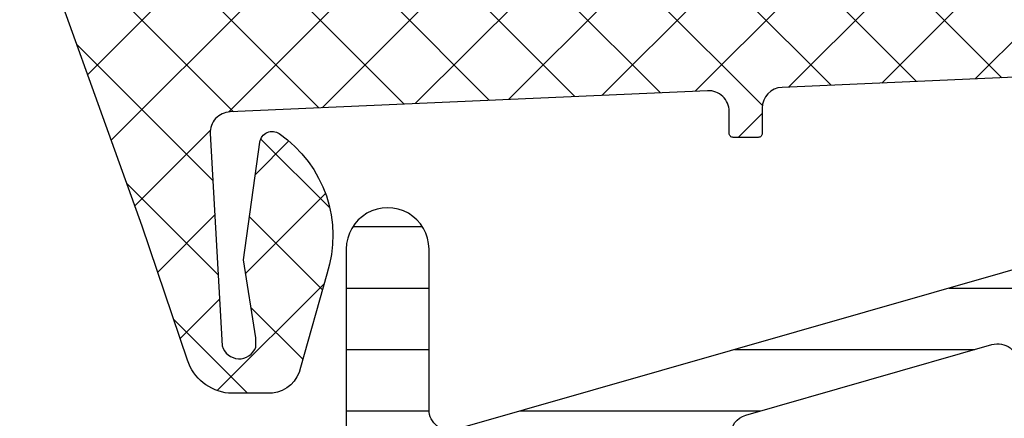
# Model space of a CAD drawing. Header units: millimetres. Extents: x 247761 to 294611, y 172579 to 236863.
# Tile 130 of 256: x 249748 to 249771, y 190616 to 190625. Entities that reach past the tile are written whole.
import ezdxf

# ---------------------------------------------------------------- set-up
doc = ezdxf.new("R2010")
doc.units = ezdxf.units.MM
doc.layers.add('FASÁDA DETAILNÍ', color=4, linetype='Continuous')
doc.layers.add('NOVA', color=240, linetype='Continuous')

# ---------------------------------------------------------------- blocks, each defined once
blk = doc.blocks.new('A$C69D17D4D')
at = {"layer": 'FASÁDA DETAILNÍ'}
h = blk.add_hatch(dxfattribs=at)
h.set_pattern_fill('ANSI37', color=256, scale=0.48, angle=-1.272221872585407e-14, style=0)
h.set_pattern_definition([(44.99999999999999, (-24886.81810339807, 17263.51058625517), (-1.077630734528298, 1.077630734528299), []), (135, (-24886.81810339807, 17263.51058625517), (-1.077630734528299, -1.077630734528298), [])])
edge = h.paths.add_edge_path(flags=16)
edge.add_line((-24890.21938039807, 17264.17488025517), (-24890.11963639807, 17265.56773425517))
edge.add_arc((-24890.7181033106, 17265.61059174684), 0.5999995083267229, 355.9039194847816, 450.0000083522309)
edge.add_arc((-24890.71810348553, 17265.61059174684), 0.5999995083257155, 89.99999164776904, 184.0960805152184)
edge.add_line((-24891.31657039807, 17265.56773425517), (-24891.21682639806, 17264.17488025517))
edge.add_arc((-24890.71810339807, 17264.2105947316), 0.5000001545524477, 184.0960643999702, 355.9039356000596)
edge = h.paths.add_edge_path(flags=16)
edge.add_arc((-24892.31810002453, 17261.01058662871), 0.4999996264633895, 359.9999571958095, 450.0000428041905)
edge.add_line((-24892.31810039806, 17261.51058625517), (-24895.91178539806, 17261.51058625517))
edge.add_arc((-24895.91178541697, 17261.01058592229), 0.5000003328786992, 89.99999783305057, 203.2180266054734)
edge.add_line((-24896.37129139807, 17260.81347025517), (-24893.65541339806, 17254.48236825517))
edge.add_arc((-24893.19590804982, 17254.67948417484), 0.4999998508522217, 203.2180817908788, 272.5001106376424)
edge.add_line((-24893.17409739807, 17254.17996025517), (-24892.29629039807, 17254.21828625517))
edge.add_arc((-24892.31809988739, 17254.71780986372), 0.4999994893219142, 272.4999791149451, 360.0000448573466)
edge.add_line((-24891.81810039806, 17254.71781025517), (-24891.81810039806, 17261.01058625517))
edge = h.paths.add_edge_path(flags=16)
edge.add_line((-24866.76418139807, 17255.60242425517), (-24862.61551139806, 17264.49927725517))
edge.add_arc((-24863.06866513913, 17264.71058639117), 0.4999998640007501, 334.9999920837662, 450.0000296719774)
edge.add_line((-24863.06866539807, 17265.21058625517), (-24872.41810039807, 17265.21058625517))
edge.add_arc((-24872.4181007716, 17264.71058662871), 0.4999996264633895, 89.9999571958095, 180.0000428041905)
edge.add_line((-24872.91810039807, 17264.71058625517), (-24872.91810039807, 17255.58666325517))
edge.add_arc((-24872.41810033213, 17255.58666342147), 0.5000000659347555, 180.0000190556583, 272.5000272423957)
edge.add_line((-24872.39629039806, 17255.08713925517), (-24867.19552639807, 17255.31420925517))
edge.add_arc((-24867.21733612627, 17255.81373466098), 0.5000012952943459, 272.4999974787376, 334.9999080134)
edge = h.paths.add_edge_path(flags=16)
edge.add_arc((-24875.61810002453, 17264.71058662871), 0.4999996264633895, 359.9999571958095, 450.0000428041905)
edge.add_line((-24875.61810039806, 17265.21058625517), (-24882.81810039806, 17265.21058625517))
edge.add_arc((-24882.8181007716, 17264.71058662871), 0.4999996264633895, 89.9999571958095, 180.0000428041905)
edge.add_line((-24883.31810039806, 17264.71058625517), (-24883.31810039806, 17263.51058625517))
edge.add_arc((-24885.31809890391, 17263.51058476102), 1.99999850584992, -90.00004280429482, 4.28042947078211e-05, ccw=False)
edge.add_line((-24885.31810039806, 17261.51058625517), (-24889.11810039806, 17261.51058625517))
edge.add_arc((-24889.1181007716, 17261.01058662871), 0.4999996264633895, 89.9999571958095, 180.0000428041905)
edge.add_line((-24889.61810039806, 17261.01058625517), (-24889.61810039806, 17254.85752525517))
edge.add_arc((-24889.11810033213, 17254.85752542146), 0.5000000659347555, 180.0000190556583, 272.5000272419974)
edge.add_line((-24889.09629039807, 17254.35800125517), (-24883.59629039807, 17254.59813625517))
edge.add_arc((-24883.61809988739, 17255.09765986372), 0.4999994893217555, 272.4999791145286, 360.0000448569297)
edge.add_line((-24883.11810039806, 17255.09766025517), (-24883.11810039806, 17260.41058625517))
edge.add_arc((-24882.01810039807, 17260.41058625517), 1.099999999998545, 0, 180, ccw=False)
edge.add_line((-24880.91810039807, 17260.41058625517), (-24880.91810039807, 17255.23737525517))
edge.add_arc((-24880.41810033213, 17255.23737542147), 0.5000000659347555, 180.0000190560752, 272.5000272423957)
edge.add_line((-24880.39629039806, 17254.73785125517), (-24875.59629039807, 17254.94742425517))
edge.add_arc((-24875.61809988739, 17255.44694786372), 0.4999994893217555, 272.4999791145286, 360.0000448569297)
edge.add_line((-24875.11810039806, 17255.44694825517), (-24875.11810039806, 17264.71058625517))
edge = h.paths.add_edge_path()
edge.add_line((-24860.40504739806, 17263.32412925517), (-24864.50289639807, 17254.53626325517))
edge.add_ellipse((-24867.22182176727, 17255.80412074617), major_axis=(-3.000002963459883, 0), ratio=1, start_angle=92.50005883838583, end_angle=154.9999693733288, ccw=False)
edge.add_line((-24867.09096039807, 17252.80697325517), (-24867.73991039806, 17252.77863925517))
edge.add_ellipse((-24867.71810090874, 17252.27911564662), major_axis=(-0.4999994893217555, 0), ratio=1, start_angle=-87.50002088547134, end_angle=4.4856929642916e-05)
edge.add_line((-24868.21810039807, 17252.27911525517), (-24868.21810039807, 17251.31058625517))
edge.add_ellipse((-24868.31810032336, 17251.31058618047), major_axis=(-0.09999992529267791, 0), ratio=1, start_angle=89.99995719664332, end_angle=180.0000428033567, ccw=False)
edge.add_line((-24868.31810039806, 17251.21058625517), (-24868.91810039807, 17251.21058625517))
edge.add_ellipse((-24868.91810047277, 17251.31058618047), major_axis=(-0.09999992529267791, 0), ratio=1, start_angle=-4.280335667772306e-05, end_angle=90.00004280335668, ccw=False)
edge.add_line((-24869.01810039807, 17251.31058625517), (-24869.01810039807, 17252.21362425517))
edge.add_ellipse((-24869.518100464, 17252.21362408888), major_axis=(-0.5000000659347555, 0), ratio=1, start_angle=180.0000190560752, end_angle=272.5000272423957)
edge.add_line((-24869.53991039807, 17252.71314825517), (-24878.44020439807, 17252.31931025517))
edge.add_ellipse((-24878.4181002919, 17251.81979897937), major_axis=(-0.5000001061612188, 0), ratio=1, start_angle=-87.46623077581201, end_angle=8.29869475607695e-05)
edge.add_line((-24878.91810039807, 17251.81979825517), (-24878.91810039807, 17251.21058625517))
edge.add_ellipse((-24879.01810032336, 17251.21058618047), major_axis=(-0.09999992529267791, 0), ratio=1, start_angle=89.99995719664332, end_angle=180.0000428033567, ccw=False)
edge.add_line((-24879.01810039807, 17251.11058625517), (-24879.61810039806, 17251.11058625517))
edge.add_ellipse((-24879.61810047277, 17251.21058618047), major_axis=(-0.09999992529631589, 0), ratio=1, start_angle=-4.280335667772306e-05, end_angle=90.00004280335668, ccw=False)
edge.add_line((-24879.71810039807, 17251.21058625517), (-24879.71810039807, 17251.74014825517))
edge.add_ellipse((-24880.2181008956, 17251.7401485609), major_axis=(-0.5000004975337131, 0), ratio=1, start_angle=179.9999649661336, end_angle=272.5336979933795)
edge.add_line((-24880.24020439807, 17252.23966025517), (-24891.78042939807, 17251.72900425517))
edge.add_ellipse((-24891.75861986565, 17251.22947965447), major_axis=(-0.5000004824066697, 0), ratio=1, start_angle=-87.50002091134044, end_angle=3.217057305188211)
edge.add_line((-24892.25783239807, 17251.20142025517), (-24891.96926939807, 17246.06767725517))
edge.add_ellipse((-24891.55885139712, 17246.18323267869), major_axis=(-0.4263754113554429, 0), ratio=1, start_angle=15.72485447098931, end_angle=159.2410276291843)
edge.add_line((-24891.16015639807, 17246.03210925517), (-24891.16139639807, 17246.26471225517))
edge.add_line((-24891.16139639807, 17246.26471225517), (-24891.45953439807, 17248.14729125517))
edge.add_line((-24891.45953439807, 17248.14729125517), (-24891.05910839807, 17250.99657625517))
edge.add_ellipse((-24890.76202780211, 17250.95482565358), major_axis=(-0.2999999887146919, 0), ratio=1, start_angle=235.4022536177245, end_angle=352.00025595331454, ccw=False)
edge.add_ellipse((-24892.29514118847, 17248.73225456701), major_axis=(-3.000047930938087, 0), ratio=1, start_angle=161.991575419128, end_angle=235.40235871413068, ccw=False)
edge.add_line((-24889.44206239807, 17247.80476925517), (-24890.07563839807, 17245.54987825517))
edge.add_ellipse((-24890.8508509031, 17245.71080779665), major_axis=(-0.7917403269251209, 0), ratio=1, start_angle=96.79834625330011, end_angle=168.2723102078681, ccw=False)
edge.add_line((-24890.75712839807, 17244.92463425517), (-24891.81533839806, 17244.92341325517))
edge.add_ellipse((-24891.68621415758, 17246.10249948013), major_axis=(-1.186135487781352, 0), ratio=1, start_angle=18.65557644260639, end_angle=83.75032184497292, ccw=False)
edge.add_line((-24892.81002839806, 17245.72308025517), (-24893.90436139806, 17248.96442025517))
edge.add_line((-24893.90436139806, 17248.96442025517), (-24896.79413939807, 17257.01421525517))
edge.add_line((-24896.79413939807, 17257.01421525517), (-24901.12694839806, 17266.91209225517))
edge.add_ellipse((-24900.6679394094, 17267.11036232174), major_axis=(-0.5000002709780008, 0), ratio=1, start_angle=-89.93342362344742, end_angle=23.362049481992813, ccw=False)
edge.add_line((-24900.66852039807, 17267.61036225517), (-24900.12181939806, 17267.61099725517))
edge.add_ellipse((-24900.12123912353, 17267.11099715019), major_axis=(-0.5000004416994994, 0), ratio=1, start_angle=203.9208245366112, end_angle=270.0664945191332, ccw=False)
edge.add_line((-24899.66418539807, 17267.31373425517), (-24898.26242939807, 17264.10973125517))
edge.add_ellipse((-24897.34628831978, 17264.51058559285), major_axis=(-0.9999993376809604, 0), ratio=1, start_angle=23.63161472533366, end_angle=90.00005281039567)
edge.add_line((-24897.34628739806, 17263.51058625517), (-24892.11834539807, 17263.51058625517))
edge.add_line((-24892.11834539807, 17263.51058625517), (-24892.11833639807, 17265.31006525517))
edge.add_line((-24892.11833639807, 17265.31006525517), (-24892.63313739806, 17265.44800725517))
edge.add_ellipse((-24892.51837214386, 17265.72516127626), major_axis=(-0.2999756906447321, 0), ratio=1, start_angle=-22.50356669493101, end_angle=67.50629973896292, ccw=False)
edge.add_line((-24892.79550639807, 17265.83997425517), (-24891.94633939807, 17267.11010125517))
edge.add_ellipse((-24891.08047521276, 17266.61038048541), major_axis=(-0.9997207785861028, 0), ratio=1, start_angle=269.9923881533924, end_angle=330.00923930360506, ccw=False)
edge.add_line((-24891.08034239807, 17267.61010125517), (-24890.35598139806, 17267.61007025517))
edge.add_ellipse((-24890.35618945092, 17266.61033242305), major_axis=(-0.9997378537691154, 0), ratio=1, start_angle=209.9913249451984, end_angle=269.98807632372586, ccw=False)
edge.add_line((-24889.49031539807, 17267.11007025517), (-24888.64114839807, 17265.83997425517))
edge.add_ellipse((-24888.9182958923, 17265.72516236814), major_axis=(-0.2999875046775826, 0), ratio=1, start_angle=112.49860380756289, end_angle=202.5024061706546, ccw=False)
edge.add_line((-24888.80350239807, 17265.44800725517), (-24889.31831839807, 17265.31003525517))
edge.add_line((-24889.31831839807, 17265.31003525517), (-24889.31832639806, 17263.51058625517))
edge.add_line((-24889.31832639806, 17263.51058625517), (-24886.11809939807, 17263.51058625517))
edge.add_ellipse((-24886.11809917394, 17263.81058603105), major_axis=(-0.2999997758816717, 0), ratio=1, start_angle=89.99995719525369, end_angle=180.0000428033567)
edge.add_line((-24885.81809939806, 17263.81058625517), (-24885.81809939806, 17267.11058225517))
edge.add_ellipse((-24885.3180997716, 17267.11058262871), major_axis=(-0.4999996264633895, 0), ratio=1, start_angle=-90.00004280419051, end_angle=4.280419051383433e-05, ccw=False)
edge.add_line((-24885.31809939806, 17267.61058225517), (-24858.42047739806, 17267.61058225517))
edge.add_line((-24858.42047739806, 17267.61058225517), (-24857.52535939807, 17266.06019025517))
edge.add_ellipse((-24857.9583719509, 17265.81019016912), major_axis=(-0.4999999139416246, 0), ratio=1, start_angle=90.00006335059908, end_angle=210.0000170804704, ccw=False)
edge.add_line((-24857.95837139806, 17265.31019025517), (-24857.95837139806, 17263.61281925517))
edge.add_line((-24857.95837139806, 17263.61281925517), (-24859.95189339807, 17263.61281925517))
edge.add_ellipse((-24859.95189374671, 17263.11281899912), major_axis=(-0.500000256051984, 0), ratio=1, start_angle=269.9999600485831, end_angle=334.9998714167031)
h = blk.add_hatch(dxfattribs=at)
h.set_pattern_fill('ANSI37', color=256, scale=0.48, angle=-1.272221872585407e-14, style=0)
h.set_pattern_definition([(44.99999999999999, (-24886.81810339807, 17263.51058607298), (-1.077630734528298, 1.077630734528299), []), (135, (-24886.81810339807, 17263.51058607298), (-1.077630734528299, -1.077630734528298), [])])
edge = h.paths.add_edge_path(flags=16)
edge.add_line((-24890.21938039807, 17264.17488007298), (-24890.11963639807, 17265.56773407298))
edge.add_arc((-24890.7181033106, 17265.61059156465), 0.5999995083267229, 355.9039194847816, 450.0000083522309)
edge.add_arc((-24890.71810348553, 17265.61059156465), 0.5999995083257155, 89.99999164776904, 184.0960805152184)
edge.add_line((-24891.31657039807, 17265.56773407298), (-24891.21682639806, 17264.17488007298))
edge.add_arc((-24890.71810339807, 17264.21059454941), 0.5000001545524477, 184.0960643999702, 355.9039356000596)
edge = h.paths.add_edge_path(flags=16)
edge.add_arc((-24892.31810002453, 17261.01058644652), 0.4999996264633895, 359.9999571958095, 450.0000428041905)
edge.add_line((-24892.31810039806, 17261.51058607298), (-24895.91178539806, 17261.51058607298))
edge.add_arc((-24895.91178541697, 17261.0105857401), 0.5000003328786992, 89.99999783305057, 203.2180266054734)
edge.add_line((-24896.37129139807, 17260.81347007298), (-24893.65541339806, 17254.48236807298))
edge.add_arc((-24893.19590804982, 17254.67948399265), 0.4999998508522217, 203.2180817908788, 272.5001106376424)
edge.add_line((-24893.17409739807, 17254.17996007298), (-24892.29629039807, 17254.21828607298))
edge.add_arc((-24892.31809988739, 17254.71780968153), 0.4999994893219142, 272.4999791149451, 360.0000448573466)
edge.add_line((-24891.81810039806, 17254.71781007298), (-24891.81810039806, 17261.01058607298))
edge = h.paths.add_edge_path(flags=16)
edge.add_line((-24866.76418139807, 17255.60242407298), (-24862.61551139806, 17264.49927707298))
edge.add_arc((-24863.06866513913, 17264.71058620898), 0.4999998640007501, 334.9999920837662, 450.0000296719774)
edge.add_line((-24863.06866539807, 17265.21058607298), (-24872.41810039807, 17265.21058607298))
edge.add_arc((-24872.4181007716, 17264.71058644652), 0.4999996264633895, 89.9999571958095, 180.0000428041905)
edge.add_line((-24872.91810039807, 17264.71058607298), (-24872.91810039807, 17255.58666307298))
edge.add_arc((-24872.41810033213, 17255.58666323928), 0.5000000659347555, 180.0000190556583, 272.5000272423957)
edge.add_line((-24872.39629039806, 17255.08713907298), (-24867.19552639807, 17255.31420907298))
edge.add_arc((-24867.21733612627, 17255.81373447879), 0.5000012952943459, 272.4999974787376, 334.9999080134)
edge = h.paths.add_edge_path(flags=16)
edge.add_arc((-24875.61810002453, 17264.71058644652), 0.4999996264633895, 359.9999571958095, 450.0000428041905)
edge.add_line((-24875.61810039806, 17265.21058607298), (-24882.81810039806, 17265.21058607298))
edge.add_arc((-24882.8181007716, 17264.71058644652), 0.4999996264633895, 89.9999571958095, 180.0000428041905)
edge.add_line((-24883.31810039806, 17264.71058607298), (-24883.31810039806, 17263.51058607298))
edge.add_arc((-24885.31809890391, 17263.51058457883), 1.99999850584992, -90.00004280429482, 4.28042947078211e-05, ccw=False)
edge.add_line((-24885.31810039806, 17261.51058607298), (-24889.11810039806, 17261.51058607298))
edge.add_arc((-24889.1181007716, 17261.01058644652), 0.4999996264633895, 89.9999571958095, 180.0000428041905)
edge.add_line((-24889.61810039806, 17261.01058607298), (-24889.61810039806, 17254.85752507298))
edge.add_arc((-24889.11810033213, 17254.85752523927), 0.5000000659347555, 180.0000190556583, 272.5000272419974)
edge.add_line((-24889.09629039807, 17254.35800107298), (-24883.59629039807, 17254.59813607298))
edge.add_arc((-24883.61809988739, 17255.09765968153), 0.4999994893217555, 272.4999791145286, 360.0000448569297)
edge.add_line((-24883.11810039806, 17255.09766007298), (-24883.11810039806, 17260.41058607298))
edge.add_arc((-24882.01810039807, 17260.41058607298), 1.099999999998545, 0, 180, ccw=False)
edge.add_line((-24880.91810039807, 17260.41058607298), (-24880.91810039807, 17255.23737507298))
edge.add_arc((-24880.41810033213, 17255.23737523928), 0.5000000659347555, 180.0000190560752, 272.5000272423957)
edge.add_line((-24880.39629039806, 17254.73785107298), (-24875.59629039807, 17254.94742407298))
edge.add_arc((-24875.61809988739, 17255.44694768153), 0.4999994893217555, 272.4999791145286, 360.0000448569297)
edge.add_line((-24875.11810039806, 17255.44694807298), (-24875.11810039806, 17264.71058607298))
edge = h.paths.add_edge_path()
edge.add_line((-24860.40504739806, 17263.32412907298), (-24864.50289639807, 17254.53626307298))
edge.add_ellipse((-24867.22182176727, 17255.80412056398), major_axis=(-3.000002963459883, 0), ratio=1, start_angle=92.50005883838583, end_angle=154.9999693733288, ccw=False)
edge.add_line((-24867.09096039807, 17252.80697307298), (-24867.73991039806, 17252.77863907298))
edge.add_ellipse((-24867.71810090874, 17252.27911546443), major_axis=(-0.4999994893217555, 0), ratio=1, start_angle=-87.50002088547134, end_angle=4.4856929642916e-05)
edge.add_line((-24868.21810039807, 17252.27911507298), (-24868.21810039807, 17251.31058607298))
edge.add_ellipse((-24868.31810032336, 17251.31058599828), major_axis=(-0.09999992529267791, 0), ratio=1, start_angle=89.99995719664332, end_angle=180.0000428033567, ccw=False)
edge.add_line((-24868.31810039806, 17251.21058607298), (-24868.91810039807, 17251.21058607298))
edge.add_ellipse((-24868.91810047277, 17251.31058599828), major_axis=(-0.09999992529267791, 0), ratio=1, start_angle=-4.280335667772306e-05, end_angle=90.00004280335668, ccw=False)
edge.add_line((-24869.01810039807, 17251.31058607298), (-24869.01810039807, 17252.21362407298))
edge.add_ellipse((-24869.518100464, 17252.21362390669), major_axis=(-0.5000000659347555, 0), ratio=1, start_angle=180.0000190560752, end_angle=272.5000272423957)
edge.add_line((-24869.53991039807, 17252.71314807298), (-24878.44020439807, 17252.31931007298))
edge.add_ellipse((-24878.4181002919, 17251.81979879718), major_axis=(-0.5000001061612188, 0), ratio=1, start_angle=-87.46623077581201, end_angle=8.29869475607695e-05)
edge.add_line((-24878.91810039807, 17251.81979807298), (-24878.91810039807, 17251.21058607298))
edge.add_ellipse((-24879.01810032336, 17251.21058599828), major_axis=(-0.09999992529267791, 0), ratio=1, start_angle=89.99995719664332, end_angle=180.0000428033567, ccw=False)
edge.add_line((-24879.01810039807, 17251.11058607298), (-24879.61810039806, 17251.11058607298))
edge.add_ellipse((-24879.61810047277, 17251.21058599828), major_axis=(-0.09999992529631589, 0), ratio=1, start_angle=-4.280335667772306e-05, end_angle=90.00004280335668, ccw=False)
edge.add_line((-24879.71810039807, 17251.21058607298), (-24879.71810039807, 17251.74014807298))
edge.add_ellipse((-24880.2181008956, 17251.74014837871), major_axis=(-0.5000004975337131, 0), ratio=1, start_angle=179.9999649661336, end_angle=272.5336979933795)
edge.add_line((-24880.24020439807, 17252.23966007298), (-24891.78042939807, 17251.72900407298))
edge.add_ellipse((-24891.75861986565, 17251.22947947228), major_axis=(-0.5000004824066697, 0), ratio=1, start_angle=-87.50002091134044, end_angle=3.217057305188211)
edge.add_line((-24892.25783239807, 17251.20142007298), (-24891.96926939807, 17246.06767707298))
edge.add_ellipse((-24891.55885139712, 17246.1832324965), major_axis=(-0.4263754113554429, 0), ratio=1, start_angle=15.72485447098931, end_angle=159.2410276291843)
edge.add_line((-24891.16015639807, 17246.03210907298), (-24891.16139639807, 17246.26471207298))
edge.add_line((-24891.16139639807, 17246.26471207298), (-24891.45953439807, 17248.14729107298))
edge.add_line((-24891.45953439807, 17248.14729107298), (-24891.05910839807, 17250.99657607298))
edge.add_ellipse((-24890.76202780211, 17250.95482547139), major_axis=(-0.2999999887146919, 0), ratio=1, start_angle=235.4022536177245, end_angle=352.00025595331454, ccw=False)
edge.add_ellipse((-24892.29514118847, 17248.73225438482), major_axis=(-3.000047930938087, 0), ratio=1, start_angle=161.991575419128, end_angle=235.40235871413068, ccw=False)
edge.add_line((-24889.44206239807, 17247.80476907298), (-24890.07563839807, 17245.54987807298))
edge.add_ellipse((-24890.8508509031, 17245.71080761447), major_axis=(-0.7917403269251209, 0), ratio=1, start_angle=96.79834625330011, end_angle=168.2723102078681, ccw=False)
edge.add_line((-24890.75712839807, 17244.92463407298), (-24891.81533839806, 17244.92341307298))
edge.add_ellipse((-24891.68621415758, 17246.10249929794), major_axis=(-1.186135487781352, 0), ratio=1, start_angle=18.65557644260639, end_angle=83.75032184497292, ccw=False)
edge.add_line((-24892.81002839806, 17245.72308007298), (-24893.90436139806, 17248.96442007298))
edge.add_line((-24893.90436139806, 17248.96442007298), (-24896.79413939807, 17257.01421507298))
edge.add_line((-24896.79413939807, 17257.01421507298), (-24901.12694839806, 17266.91209207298))
edge.add_ellipse((-24900.6679394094, 17267.11036213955), major_axis=(-0.5000002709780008, 0), ratio=1, start_angle=-89.93342362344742, end_angle=23.362049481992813, ccw=False)
edge.add_line((-24900.66852039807, 17267.61036207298), (-24900.12181939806, 17267.61099707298))
edge.add_ellipse((-24900.12123912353, 17267.110996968), major_axis=(-0.5000004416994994, 0), ratio=1, start_angle=203.9208245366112, end_angle=270.0664945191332, ccw=False)
edge.add_line((-24899.66418539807, 17267.31373407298), (-24898.26242939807, 17264.10973107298))
edge.add_ellipse((-24897.34628831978, 17264.51058541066), major_axis=(-0.9999993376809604, 0), ratio=1, start_angle=23.63161472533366, end_angle=90.00005281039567)
edge.add_line((-24897.34628739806, 17263.51058607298), (-24892.11834539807, 17263.51058607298))
edge.add_line((-24892.11834539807, 17263.51058607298), (-24892.11833639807, 17265.31006507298))
edge.add_line((-24892.11833639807, 17265.31006507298), (-24892.63313739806, 17265.44800707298))
edge.add_ellipse((-24892.51837214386, 17265.72516109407), major_axis=(-0.2999756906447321, 0), ratio=1, start_angle=-22.50356669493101, end_angle=67.50629973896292, ccw=False)
edge.add_line((-24892.79550639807, 17265.83997407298), (-24891.94633939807, 17267.11010107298))
edge.add_ellipse((-24891.08047521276, 17266.61038030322), major_axis=(-0.9997207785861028, 0), ratio=1, start_angle=269.9923881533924, end_angle=330.00923930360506, ccw=False)
edge.add_line((-24891.08034239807, 17267.61010107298), (-24890.35598139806, 17267.61007007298))
edge.add_ellipse((-24890.35618945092, 17266.61033224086), major_axis=(-0.9997378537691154, 0), ratio=1, start_angle=209.9913249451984, end_angle=269.98807632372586, ccw=False)
edge.add_line((-24889.49031539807, 17267.11007007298), (-24888.64114839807, 17265.83997407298))
edge.add_ellipse((-24888.9182958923, 17265.72516218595), major_axis=(-0.2999875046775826, 0), ratio=1, start_angle=112.49860380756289, end_angle=202.5024061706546, ccw=False)
edge.add_line((-24888.80350239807, 17265.44800707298), (-24889.31831839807, 17265.31003507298))
edge.add_line((-24889.31831839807, 17265.31003507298), (-24889.31832639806, 17263.51058607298))
edge.add_line((-24889.31832639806, 17263.51058607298), (-24886.11809939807, 17263.51058607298))
edge.add_ellipse((-24886.11809917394, 17263.81058584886), major_axis=(-0.2999997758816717, 0), ratio=1, start_angle=89.99995719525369, end_angle=180.0000428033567)
edge.add_line((-24885.81809939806, 17263.81058607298), (-24885.81809939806, 17267.11058207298))
edge.add_ellipse((-24885.3180997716, 17267.11058244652), major_axis=(-0.4999996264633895, 0), ratio=1, start_angle=-90.00004280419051, end_angle=4.280419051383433e-05, ccw=False)
edge.add_line((-24885.31809939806, 17267.61058207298), (-24858.42047739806, 17267.61058207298))
edge.add_line((-24858.42047739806, 17267.61058207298), (-24857.52535939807, 17266.06019007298))
edge.add_ellipse((-24857.9583719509, 17265.81018998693), major_axis=(-0.4999999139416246, 0), ratio=1, start_angle=90.00006335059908, end_angle=210.0000170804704, ccw=False)
edge.add_line((-24857.95837139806, 17265.31019007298), (-24857.95837139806, 17263.61281907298))
edge.add_line((-24857.95837139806, 17263.61281907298), (-24859.95189339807, 17263.61281907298))
edge.add_ellipse((-24859.95189374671, 17263.11281881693), major_axis=(-0.500000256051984, 0), ratio=1, start_angle=269.9999600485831, end_angle=334.9998714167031)
h = blk.add_hatch(dxfattribs=at)
h.set_pattern_fill('ANSI31', color=256, scale=0.468, angle=-45.00000000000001, style=0)
h.set_pattern_definition([(360, (-24904.81810339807, 17233.51058625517), (6.060223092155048e-16, 1.4859), [])])
edge = h.paths.add_edge_path(flags=16)
edge.add_line((-24886.72962539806, 17235.85868625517), (-24888.01298739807, 17238.08139625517))
edge.add_ellipse((-24886.28126243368, 17239.08126863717), major_axis=(-1.999654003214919, 0), ratio=1, start_angle=-29.99995422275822, end_angle=30.001501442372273, ccw=False)
edge.add_line((-24888.01301439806, 17240.08109425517), (-24887.36088639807, 17241.21061225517))
edge.add_ellipse((-24884.76280619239, 17239.71060912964), major_axis=(-3.000005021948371, 0), ratio=1, start_angle=286.00005471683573, end_angle=329.9999864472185, ccw=False)
edge.add_line((-24885.58972239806, 17242.59439825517), (-24881.91870039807, 17243.64704625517))
edge.add_ellipse((-24881.78088160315, 17243.16641522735), major_axis=(-0.5000002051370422, 0), ratio=1, start_angle=179.9992010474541, end_angle=286.000007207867, ccw=False)
edge.add_line((-24881.28088139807, 17243.16640825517), (-24881.28099139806, 17235.60865525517))
edge.add_ellipse((-24881.78099123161, 17235.60866508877), major_axis=(-0.4999998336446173, 0), ratio=1, start_angle=89.99917878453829, end_angle=179.9988731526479, ccw=False)
edge.add_line((-24881.78099839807, 17235.10866525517), (-24885.43064739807, 17235.10872125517))
edge.add_ellipse((-24885.43060793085, 17236.60872050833), major_axis=(-1.499999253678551, 0), ratio=1, start_angle=30.0015272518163, end_angle=89.99849246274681, ccw=False)
edge = h.paths.add_edge_path(flags=16)
edge.add_line((-24879.68098939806, 17235.60863725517), (-24879.68086239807, 17243.91196725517))
edge.add_ellipse((-24879.18086211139, 17243.91195899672), major_axis=(-0.5000002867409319, 0), ratio=1, start_angle=285.9999439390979, end_angle=359.99905365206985, ccw=False)
edge.add_line((-24879.31868039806, 17244.39259025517), (-24873.36591839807, 17246.09951725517))
edge.add_ellipse((-24873.2280993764, 17245.61888652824), major_axis=(-0.4999999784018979, 0), ratio=1, start_angle=179.9990519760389, end_angle=286.00004168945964, ccw=False)
edge.add_line((-24872.72809939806, 17245.61887825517), (-24872.72826939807, 17235.60852425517))
edge.add_ellipse((-24873.22826958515, 17235.60853644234), major_axis=(-0.5000001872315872, 0), ratio=1, start_angle=89.99910470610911, end_angle=179.9986034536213, ccw=False)
edge.add_line((-24873.22827739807, 17235.10853625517), (-24879.18099739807, 17235.10862625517))
edge.add_ellipse((-24879.18098912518, 17235.6086265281), major_axis=(-0.5000002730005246, 0), ratio=1, start_angle=-0.0012292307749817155, end_angle=89.99905199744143, ccw=False)
edge = h.paths.add_edge_path(flags=16)
edge.add_line((-24865.36396539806, 17246.15767325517), (-24863.53007639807, 17242.98128325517))
edge.add_ellipse((-24866.12815614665, 17241.48128339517), major_axis=(-3.000002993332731, 0), ratio=1, start_angle=149.9985082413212, end_angle=209.999963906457, ccw=False)
edge.add_line((-24863.53011639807, 17239.98121425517), (-24865.91061139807, 17235.85833125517))
edge.add_ellipse((-24867.20962967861, 17236.60836691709), major_axis=(-1.500000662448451, 0), ratio=1, start_angle=89.99848282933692, end_angle=149.998441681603, ccw=False)
edge.add_line((-24867.20966939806, 17235.10836625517), (-24870.62828339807, 17235.10845725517))
edge.add_ellipse((-24870.62826991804, 17235.60845673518), major_axis=(-0.4999994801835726, 0), ratio=1, start_angle=-0.001434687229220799, end_angle=89.99845530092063, ccw=False)
edge.add_line((-24871.12826939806, 17235.60846925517), (-24871.12808839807, 17245.90778425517))
edge.add_ellipse((-24870.12808805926, 17245.90776591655), major_axis=(-1.000000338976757, 0), ratio=1, start_angle=269.9984724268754, end_angle=359.99894927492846, ccw=False)
edge.add_line((-24870.12806139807, 17246.90776625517), (-24866.66296339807, 17246.90767325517))
edge.add_ellipse((-24866.66300358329, 17245.40767311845), major_axis=(-1.500000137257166, 0), ratio=1, start_angle=210.0000030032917, end_angle=269.99846503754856, ccw=False)
edge = h.paths.add_edge_path()
edge.add_line((-24863.51615939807, 17248.50754125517), (-24870.06922239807, 17248.50776325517))
edge.add_arc((-24870.06938925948, 17243.50776555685), 4.999997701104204, 89.99808790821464, 106.000023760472)
edge.add_line((-24871.44757739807, 17248.31407125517), (-24886.33399539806, 17244.04546025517))
edge.add_arc((-24886.47181391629, 17244.52609060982), 0.4999994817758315, 179.9999260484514, 285.99999799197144, ccw=False)
edge.add_line((-24886.97181339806, 17244.52609125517), (-24886.97181339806, 17248.40946525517))
edge.add_arc((-24887.97181339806, 17248.40948525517), 1.0000000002, 359.9988540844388, 539.9988540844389)
edge.add_line((-24888.97181339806, 17248.40950525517), (-24888.97200139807, 17243.71116925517))
edge.add_line((-24888.97200139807, 17243.71116925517), (-24889.12805339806, 17243.71116925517))
edge.add_arc((-24889.128053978, 17243.41116926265), 0.2999999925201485, 89.99988924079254, 158.0261541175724)
edge.add_line((-24889.40626039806, 17243.52342425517), (-24890.37944739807, 17241.11152225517))
edge.add_arc((-24890.56491864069, 17241.18635885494), 0.2000002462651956, 245.8590177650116, 338.0262022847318, ccw=False)
edge.add_line((-24890.64671539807, 17241.00385025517), (-24892.24540039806, 17241.72035025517))
edge.add_arc((-24892.55213866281, 17241.03594449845), 0.7499997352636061, 65.85894153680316, 180.000018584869)
edge.add_line((-24893.30213839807, 17241.03594425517), (-24893.30213839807, 17235.92839525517))
edge.add_arc((-24892.70213856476, 17235.92839538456), 0.5999998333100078, 180.0000123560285, 300.1429248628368)
edge.add_line((-24892.40084339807, 17235.40953025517), (-24890.22888639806, 17236.67074625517))
edge.add_arc((-24890.07823812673, 17236.41131360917), 0.3000003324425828, 16.00006906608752, 120.1430306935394, ccw=False)
edge.add_line((-24889.78985939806, 17236.49400525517), (-24889.35559239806, 17234.97953325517))
edge.add_line((-24889.35559239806, 17234.97953325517), (-24888.59304439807, 17233.65876125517))
edge.add_arc((-24888.33323725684, 17233.80876199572), 0.2999999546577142, 210.0001683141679, 272.4633047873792)
edge.add_line((-24888.32034339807, 17233.50903925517), (-24864.33068939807, 17233.50903925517))
edge.add_arc((-24864.31073472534, 17233.80837497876), 0.3000001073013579, 266.1861237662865, 329.9998522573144)
edge.add_line((-24864.05092739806, 17233.65837425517), (-24863.28835939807, 17234.97918025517))
edge.add_line((-24863.28835939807, 17234.97918025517), (-24862.85409239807, 17236.49365125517))
edge.add_arc((-24862.56571327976, 17236.41096010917), 0.3000005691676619, 59.85708161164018, 164.0000432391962, ccw=False)
edge.add_line((-24862.41506539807, 17236.67039325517), (-24860.24310939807, 17235.40917725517))
edge.add_arc((-24859.94181373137, 17235.92804267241), 0.6000003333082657, 239.8570476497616, 359.9999601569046)
edge.add_line((-24859.34181339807, 17235.92804225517), (-24859.34181339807, 17245.83164225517))
edge.add_arc((-24860.09181345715, 17245.83164299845), 0.75000005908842, 359.9999432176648, 474.1410202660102)
edge.add_line((-24860.39855139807, 17246.51604925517), (-24861.99723639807, 17245.79954925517))
edge.add_arc((-24862.07903315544, 17245.98205785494), 0.2000002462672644, 201.9737977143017, 294.1409822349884, ccw=False)
edge.add_line((-24862.26450439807, 17245.90722125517), (-24863.23796339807, 17248.31979625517))
edge.add_arc((-24863.51616925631, 17248.20754209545), 0.2999991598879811, 21.97373853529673, 89.9981172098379)
at = {"layer": 'FASÁDA DETAILNÍ', "extrusion": (0, 0, -1)}
for points in [[(24869.53991039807, 17252.71314825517), (24878.44020439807, 17252.31931025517), (24878.44020439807, 17252.31931025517, -0.40132), (24878.91810039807, 17251.81979825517), (24878.91810039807, 17251.21058625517), (24878.91810039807, 17251.21058625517, 0.414214), (24879.01810039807, 17251.11058625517), (24879.61810039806, 17251.11058625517), (24879.61810039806, 17251.11058625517, 0.414214), (24879.71810039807, 17251.21058625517), (24879.71810039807, 17251.74014825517), (24879.71810039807, 17251.74014825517, -0.427226), (24880.24020439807, 17252.23966025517), (24891.78042939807, 17251.72900425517), (24891.78042939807, 17251.72900425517, -0.417884), (24892.25783239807, 17251.20142025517), (24891.96926939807, 17246.06767725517), (24891.96926939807, 17246.06767725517, -0.723322), (24891.16015639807, 17246.03210925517), (24891.16139639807, 17246.26471225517), (24891.45953439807, 17248.14729125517), (24891.05910839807, 17250.99657625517), (24891.05910839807, 17250.99657625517, 0.557725), (24890.59168439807, 17251.20177325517, 0.331739), (24889.44206239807, 17247.80476925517), (24890.07563839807, 17245.54987825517), (24890.07563839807, 17245.54987825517, 0.322384), (24890.75712839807, 17244.92463425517), (24891.81533839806, 17244.92341325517), (24891.81533839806, 17244.92341325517, 0.291922), (24892.81002839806, 17245.72308025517), (24893.90436139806, 17248.96442025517), (24896.79413939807, 17257.01421525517)], [(24869.53991039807, 17252.71314807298), (24878.44020439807, 17252.31931007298), (24878.44020439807, 17252.31931007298, -0.40132), (24878.91810039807, 17251.81979807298), (24878.91810039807, 17251.21058607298), (24878.91810039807, 17251.21058607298, 0.414214), (24879.01810039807, 17251.11058607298), (24879.61810039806, 17251.11058607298), (24879.61810039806, 17251.11058607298, 0.414214), (24879.71810039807, 17251.21058607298), (24879.71810039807, 17251.74014807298), (24879.71810039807, 17251.74014807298, -0.427226), (24880.24020439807, 17252.23966007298), (24891.78042939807, 17251.72900407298), (24891.78042939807, 17251.72900407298, -0.417884), (24892.25783239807, 17251.20142007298), (24891.96926939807, 17246.06767707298), (24891.96926939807, 17246.06767707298, -0.723322), (24891.16015639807, 17246.03210907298), (24891.16139639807, 17246.26471207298), (24891.45953439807, 17248.14729107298), (24891.05910839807, 17250.99657607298), (24891.05910839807, 17250.99657607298, 0.557725), (24890.59168439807, 17251.20177307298, 0.331739), (24889.44206239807, 17247.80476907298), (24890.07563839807, 17245.54987807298), (24890.07563839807, 17245.54987807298, 0.322384), (24890.75712839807, 17244.92463407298), (24891.81533839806, 17244.92341307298), (24891.81533839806, 17244.92341307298, 0.291922), (24892.81002839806, 17245.72308007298), (24893.90436139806, 17248.96442007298), (24896.79413939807, 17257.01421507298)]]:
    blk.add_lwpolyline(points, format="xyb", dxfattribs=at)
at = {"layer": 'FASÁDA DETAILNÍ'}
for points in [[(-24886.33399539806, 17244.04546025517, -0.498582), (-24886.97181339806, 17244.52609125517), (-24886.97181339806, 17248.40946525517), (-24886.97181339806, 17248.40946525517, 1), (-24888.97181339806, 17248.40950525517), (-24888.97200139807, 17243.71116925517)], [(-24859.34181339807, 17235.92804225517), (-24859.34181339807, 17245.83164225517), (-24859.34181339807, 17245.83164225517, 0.543753), (-24860.39855139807, 17246.51604925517), (-24861.99723639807, 17245.79954925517), (-24861.99723639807, 17245.79954925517, -0.425336), (-24862.26450439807, 17245.90722125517), (-24863.23796339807, 17248.31979625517), (-24863.23796339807, 17248.31979625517, 0.305847), (-24863.51615939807, 17248.50754125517), (-24863.51615939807, 17248.50754125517), (-24870.06922239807, 17248.50776325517), (-24870.06922239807, 17248.50776325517, 0.0699353), (-24871.44757739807, 17248.31407125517), (-24886.33399539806, 17244.04546025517)]]:
    blk.add_lwpolyline(points, format="xyb", dxfattribs=at)
at = {"layer": 'FASÁDA DETAILNÍ', "extrusion": (0, 0, -1)}
blk.add_lwpolyline([(24879.68098939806, 17235.60863725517), (24879.68086239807, 17243.91196725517), (24879.68086239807, 17243.91196725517, 0.334591), (24879.31868039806, 17244.39259025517), (24873.36591839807, 17246.09951725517), (24873.36591839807, 17246.09951725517, 0.498587), (24872.72809939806, 17245.61887825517), (24872.72826939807, 17235.60852425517), (24872.72826939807, 17235.60852425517, 0.414211), (24873.22827739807, 17235.10853625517), (24879.18099739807, 17235.10862625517), (24879.18099739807, 17235.10862625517, 0.414215), (24879.68098939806, 17235.60863725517)], format="xyb", close=True, dxfattribs=at)

msp = doc.modelspace()

# ---------------------------------------------------------------- block references
at = {"layer": 'NOVA', "ltscale": 300}
msp.add_blockref('A$C69D17D4D', (274644.5174331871, 173371.2585875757), dxfattribs=at)

doc.saveas('drawing.dxf')
